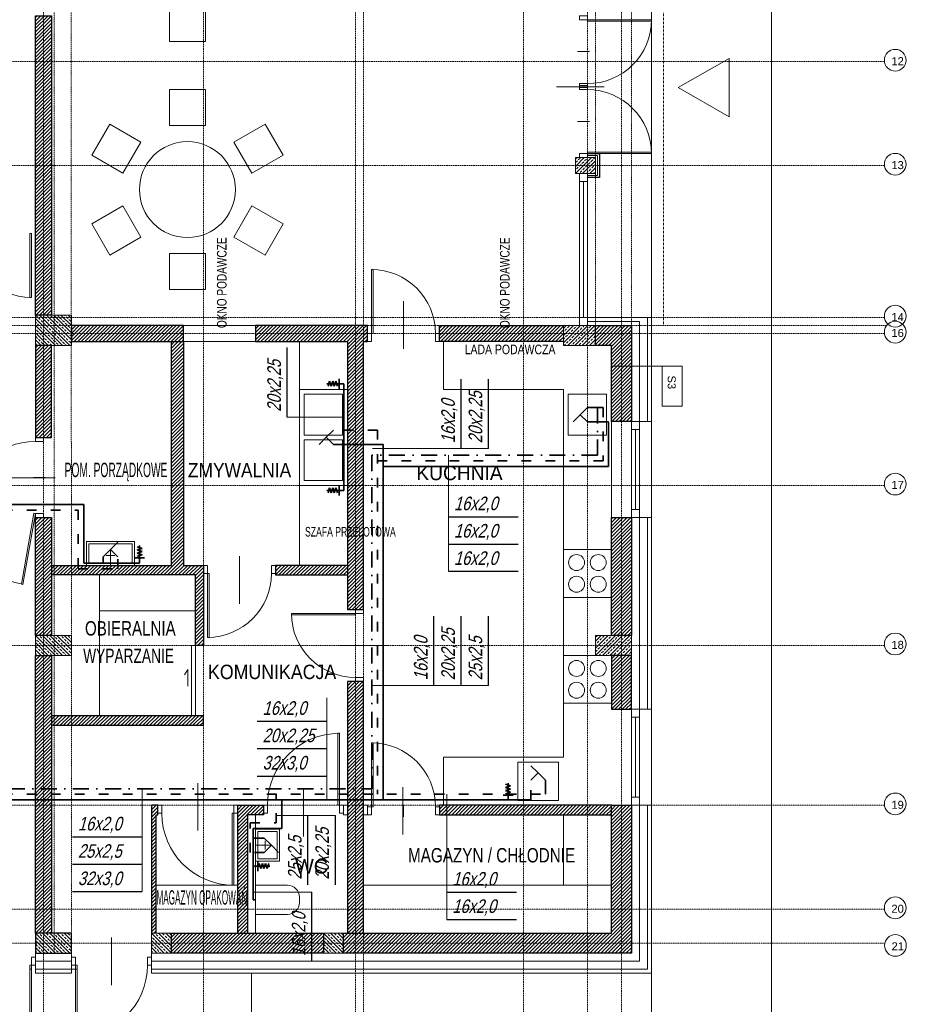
# Model space of a CAD drawing. Header units: millimetres. Extents: x 49908 to 79848, y -11883 to -3092.
# Tile 8 of 222: x 53261 to 54369, y -6676 to -5444. Entities that reach past the tile are written whole.
import ezdxf
from ezdxf.enums import TextEntityAlignment as Align

# ---------------------------------------------------------------- set-up
doc = ezdxf.new("R2010")
doc.units = ezdxf.units.MM
for name, pattern in [('0.5_0.5', [10, 5, -5]), ('ACAD_ISO03W100', [30, 12, -18]), ('AUSGEZOGEN', [0]), ('DASHDOT', [1, 0.5, -0.25, 0, -0.25]), ('DASHED', [19.05, 12.7, -6.35])]:
    doc.linetypes.add(name, pattern=pattern)
doc.layers.get('0').update_dxf_attribs({"color": 9, "lineweight": 9})
for name, color, linetype, lineweight in [('A opis', 9, 'Continuous', 13), ('A stolarka', 9, 'Continuous', 9), ('A wyp ruchome', 9, 'Continuous', 9), ('A_CIENKA', 9, 'Continuous', 9), ('A_HATCH', 9, 'Continuous', 9), ('A_IZOLACJA', 9, 'ZIGZAG', 9), ('A_KONSTRUKCJA', 9, 'Continuous', 25), ('A_MUROWANE', 9, 'Continuous', 25), ('A_OSIE', 9, 'DASHDOT', 9), ('A_PRZERYW', 9, 'DASHED', 9), ('A_WIDOK', 9, 'Continuous', 9), ('S_Woda', 4, 'Continuous', 35), ('\x9dciany', 9, 'Continuous', 9)]:
    doc.layers.add(name, color=color, linetype=linetype, lineweight=lineweight)
doc.layers.add('A_WYMIAR', color=9, linetype='Continuous', lineweight=5, transparency=0.2)
doc.layers.add('S_Opis - woda', color=2, linetype='Continuous')
doc.styles.add('Arial', font='arial.ttf')
doc.styles.add('Arial CE', font='arial.ttf')
doc.styles.add('ROMANS', font='romanpl.shx', dxfattribs={"bigfont": 'romanbigpl.shx'})
doc.linetypes.add('ZIGZAG', pattern='A,0.00254,-5.08,[131,ltypeshp.shx,S=5.08,R=0,X=-5.08,Y=0],-10.16,[131,ltypeshp.shx,S=5.08,R=180,X=5.08,Y=0],-5.08', length=20.32254)
pattern_1 = [(45, (0, -25), (-4.49012806, 4.49012806), []), (45, (4.49, -25), (-4.49012806, 4.49012806), [3.175, -1.5875])]

msp = doc.modelspace()

# ---------------------------------------------------------------- hatches: boundary and pattern name
at = {"lineweight": 5, "ltscale": 0.25}
h = msp.add_hatch(dxfattribs=at)
h.set_pattern_fill('ANSI33', color=256, angle=180, style=0)
h.set_pattern_definition([(225, (53980.4694, -5611.6265), (4.4901, -4.4901), []), (225, (53975.979, -5611.6265), (4.4901, -4.4901), [3.175, -1.5875])])
h.paths.add_polyline_path([(53980.5, -5636.6), (53980.5, -5616.6), (53955.5, -5616.6), (53955.5, -5636.6)])
h = msp.add_hatch(dxfattribs=at)
h.set_pattern_fill('ANSI33', color=256, angle=90, style=0)
h.set_pattern_definition([(135, (53305.4694, -5851.6265), (-4.4901, -4.4901), []), (135, (53305.4694, -5847.1363), (-4.4901, -4.4901), [3.175, -1.5875])])
h.paths.add_polyline_path([(53280.5, -5851.6), (53325.5, -5851.6), (53325.5, -5813.6), (53280.5, -5813.6)])
h = msp.add_hatch(dxfattribs=at)
h.set_pattern_fill('ANSI33', color=256, angle=90, style=0)
h.set_pattern_definition(pattern_1)
h.paths.add_polyline_path([(53980.5, -5851.6), (53940.5, -5851.6), (53940.5, -5826.6), (53980.5, -5826.6)])
h = msp.add_hatch(dxfattribs=at)
h.set_pattern_fill('ANSI33', color=256, angle=90, style=0)
h.set_pattern_definition([(135, (53305.4694, -6239.1265), (-4.4901, -4.4901), []), (135, (53305.4694, -6234.6363), (-4.4901, -4.4901), [3.175, -1.5875])])
h.paths.add_polyline_path([(53280.5, -6239.1), (53325.5, -6239.1), (53325.5, -6214.1), (53280.5, -6214.1)])
h = msp.add_hatch(dxfattribs=at)
h.set_pattern_fill('ANSI33', color=256, angle=90, style=0)
h.set_pattern_definition(pattern_1)
h.paths.add_polyline_path([(54025.5, -6239.1), (53980.5, -6239.1), (53980.5, -6214.1), (54025.5, -6214.1)])
h = msp.add_hatch(dxfattribs=at)
h.set_pattern_fill('ANSI33', color=256, angle=90, style=0)
h.set_pattern_definition([(135, (53305.4694, -6611.6265), (-4.4901, -4.4901), []), (135, (53305.4694, -6607.1363), (-4.4901, -4.4901), [3.175, -1.5875])])
h.paths.add_polyline_path([(53280.5, -6611.6), (53325.5, -6611.6), (53325.5, -6586.6), (53280.5, -6586.6)])
h = msp.add_hatch(dxfattribs=at)
h.set_pattern_fill('ANSI33', color=256, angle=90, style=0)
h.set_pattern_definition([(135, (53450.4694, -6611.6265), (-4.4901, -4.4901), []), (135, (53450.4694, -6607.1363), (-4.4901, -4.4901), [3.175, -1.5875])])
h.paths.add_polyline_path([(53425.5, -6611.6), (53450.5, -6611.6), (53450.5, -6586.6), (53425.5, -6586.6)])
h = msp.add_hatch(dxfattribs=at)
h.set_pattern_fill('ANSI33', color=256, angle=90, style=0)
h.set_pattern_definition([(135, (53665.4694, -6611.6265), (-4.4901, -4.4901), []), (135, (53665.4694, -6607.1363), (-4.4901, -4.4901), [3.175, -1.5875])])
h.paths.add_polyline_path([(53640.5, -6611.6), (53665.5, -6611.6), (53665.5, -6586.6), (53640.5, -6586.6)])
at = {"layer": 'A_HATCH', "transparency": 33554687}
h = msp.add_hatch(dxfattribs=at)
h.set_pattern_fill('ANSI31', color=256, angle=-2e-14)
h.paths.add_polyline_path([(53100.5, -6009.7), (53080.5, -6009.7), (53080.5, -6426.6), (53100.5, -6426.6)])
h.paths.add_polyline_path([(53100.5, -5426.6), (53080.5, -5426.6), (53080.5, -5486.6), (52700.5, -5486.6), (52700.5, -5439.1), (52680.5, -5439.1), (52680.5, -5566.6), (52700.5, -5566.6), (52700.5, -5506.6), (53080.5, -5506.6), (53080.5, -5566.6), (53100.5, -5566.6)])
h.paths.add_polyline_path([(53100.5, -4926.6), (53043, -4926.6), (53043, -4946.6), (53080.5, -4946.6), (53080.5, -5326.6), (53100.5, -5326.6)])
h.paths.add_polyline_path([(52943, -4926.6), (52838, -4926.6), (52838, -4946.6), (52943, -4946.6)])
h.paths.add_polyline_path([(53695.5, -5826.6), (53555.5, -5826.6), (53555.5, -5846.6), (53670.5, -5846.6), (53670.5, -6026.6), (53690.5, -6026.6), (53690.5, -5846.6), (53695.5, -5846.6)])
h.paths.add_polyline_path([(53690.5, -6026.6), (53670.5, -6026.6), (53670.5, -6126.6), (53690.5, -6126.6)])
h.paths.add_polyline_path([(53690.5, -6126.6), (53670.5, -6126.6), (53670.5, -6181.6), (53690.5, -6181.6)])
h.paths.add_polyline_path([(53940.5, -5826.6), (53790.5, -5826.6), (53790.5, -5846.6), (53940.5, -5846.6)])
h.paths.add_polyline_path([(53940.5, -5826.6), (53940.5, -5846.6)], flags=17)
h.paths.add_polyline_path([(53790.5, -5826.6), (53785.5, -5826.6), (53785.5, -5846.6), (53790.5, -5846.6)])
h.paths.add_polyline_path([(53325.5, -5826.6), (53325.5, -5846.6), (53465.5, -5846.6), (53465.5, -5826.6)])
h.paths.add_polyline_path([(53300.5, -5851.6), (53280.5, -5851.6), (53280.5, -5966.6), (53290.5, -5966.6), (53300.5, -5966.6)])
h.paths.add_polyline_path([(53300.5, -5439.1), (53280.5, -5439.1), (53280.5, -5813.6), (53300.5, -5813.6)])
h.paths.add_polyline_path([(53280.5, -5014.1), (53300.5, -5014.1), (53300.5, -4926.6), (53280.5, -4926.6)])
h.paths.add_polyline_path([(53300.5, -5039.1), (53280.5, -5039.1), (53280.5, -5414.1), (53300.5, -5414.1)])
h.paths.add_polyline_path([(52700.5, -5839.1), (52680.5, -5839.1), (52680.5, -5909.7), (52700.5, -5909.7)])
h.paths.add_polyline_path([(52700.5, -5814.1), (52700.5, -5826.6), (53080.5, -5826.6), (53080.5, -5909.7), (53100.5, -5909.7), (53100.5, -5666.6), (53080.5, -5666.6), (53080.5, -5806.6), (52700.5, -5806.6), (52700.5, -5666.6), (52680.5, -5666.6), (52680.5, -5814.1)])
h.paths.add_polyline_path([(52680.5, -5014.1), (52700.5, -5014.1), (52700.5, -4946.6), (52738, -4946.6), (52738, -4926.6), (52680.5, -4926.6)])
h.paths.add_polyline_path([(52700.5, -5039.1), (52680.5, -5039.1), (52680.5, -5314.1), (52700.5, -5314.1)])
h = msp.add_hatch(dxfattribs=at)
h.set_pattern_fill('ANSI31', color=256, angle=-2e-14)
h.paths.add_polyline_path([(54025.5, -5826.6), (53980.5, -5826.6), (53980.5, -5851.6), (54000.5, -5851.6), (54000.5, -5877.4), (54025.5, -5877.4)])
h.paths.add_polyline_path([(54025.5, -5877.4), (54000.5, -5877.4), (54000.5, -5946.6), (54025.5, -5946.6)])
h.paths.add_polyline_path([(54025.5, -5882.5), (54025.5, -5857)])
h = msp.add_hatch(dxfattribs=at)
h.set_pattern_fill('ANSI31', color=256, angle=-2e-14)
h.paths.add_polyline_path([(53465.5, -5846.6), (53450.5, -5846.6), (53450.5, -6126.6), (53300.5, -6126.6), (53300.5, -6138.6), (53490.5, -6138.6), (53490.5, -6126.6), (53465.5, -6126.6)])
h.paths.add_polyline_path([(53490.5, -6314.6), (53300.5, -6314.6), (53300.5, -6326.6), (53490.5, -6326.6)])
h.paths.add_polyline_path([(53490.5, -6138.6), (53480.5, -6138.6), (53480.5, -6226.6), (53490.5, -6226.6)])
h.paths.add_polyline_path([(53670.5, -6126.6), (53580.5, -6126.6), (53580.5, -6138.6), (53670.5, -6138.6)])
h.paths.add_polyline_path([(53545.5, -6438.6), (53555.5, -6438.6), (53565.5, -6438.6), (53565.5, -6426.6), (53533.5, -6426.6), (53533.5, -6586.6), (53545.5, -6586.6)])
h.paths.add_polyline_path([(53433.5, -6426.6), (53425.5, -6426.6), (53425.5, -6586.6), (53431.5, -6586.6), (53431.5, -6438.6), (53433.5, -6438.6)])
h.paths.add_polyline_path([(54000.5, -6426.6), (53785.5, -6426.6), (53785.5, -6438.6), (54000.5, -6438.6)])
h.paths.add_polyline_path([(52725.5, -6370.6), (52700.5, -6370.6), (52700.5, -6382.6), (52725.5, -6382.6)])
h.paths.add_polyline_path([(52835.5, -6370.6), (52830.5, -6370.6), (52820.5, -6370.6), (52815.5, -6370.6), (52815.5, -6382.6), (52835.5, -6382.6)])
h.paths.add_polyline_path([(52965.5, -6370.6), (52925.5, -6370.6), (52925.5, -6382.6), (52965.5, -6382.6)])
h.paths.add_polyline_path([(53080.5, -6370.6), (53055.5, -6370.6), (53055.5, -6382.6), (53080.5, -6382.6)])
h.paths.add_polyline_path([(52960.5, -6225.6), (52950.5, -6225.6), (52950.5, -6370.6), (52960.5, -6370.6)])
h.paths.add_polyline_path([(53080.5, -6198.6), (52700.5, -6198.6), (52700.5, -6210.6), (53080.5, -6210.6)])
h.paths.add_polyline_path([(52960.5, -6210.6), (52950.5, -6210.6), (52950.5, -6225.6), (52960.5, -6225.6)])
h.paths.add_polyline_path([(52960.5, -6183.6), (52950.5, -6183.6), (52950.5, -6198.6), (52960.5, -6198.6)])
h.paths.add_polyline_path([(52960.5, -6038.6), (52950.5, -6038.6), (52950.5, -6183.6), (52960.5, -6183.6)])
h.paths.add_polyline_path([(52965.5, -6026.6), (52925.5, -6026.6), (52925.5, -6038.6), (52965.5, -6038.6)])
h.paths.add_polyline_path([(53080.5, -6026.6), (53055.5, -6026.6), (53055.5, -6038.6), (53080.5, -6038.6)])
h.paths.add_polyline_path([(52835.5, -6026.6), (52815.5, -6026.6), (52815.5, -6038.6), (52820.5, -6038.6), (52830.5, -6038.6), (52835.5, -6038.6)])
h.paths.add_polyline_path([(52725.5, -6026.6), (52700.5, -6026.6), (52700.5, -6038.6), (52725.5, -6038.6)])
h.paths.add_polyline_path([(52830.5, -6038.6), (52820.5, -6038.6), (52820.5, -6183.6), (52830.5, -6183.6), (52830.5, -6183.6)])
h.paths.add_polyline_path([(52830.5, -6183.6), (52820.5, -6183.6), (52820.5, -6198.6), (52830.5, -6198.6)])
h.paths.add_polyline_path([(52830.5, -6210.6), (52820.5, -6210.6), (52820.5, -6370.6), (52830.5, -6370.6)])
h = msp.add_hatch(dxfattribs=at)
h.set_pattern_fill('ANSI31', color=256, angle=-2e-14)
h.paths.add_polyline_path([(53300.5, -6066.6), (53280.5, -6066.6), (53280.5, -6214.1), (53300.5, -6214.1)])
h = msp.add_hatch(dxfattribs=at)
h.set_pattern_fill('ANSI31', color=256, angle=-2e-14)
h.paths.add_polyline_path([(54025.5, -6214.1), (54025.5, -6066.6), (54000.5, -6066.6), (54000.5, -6214.1)])
h.paths.add_polyline_path([(54025.5, -6306.6), (54025.5, -6239.1), (54000.5, -6239.1), (54000.5, -6306.6)])
h = msp.add_hatch(dxfattribs=at)
h.set_pattern_fill('ANSI31', color=256, angle=-2e-14)
h.paths.add_polyline_path([(53100.5, -6526.6), (53080.5, -6526.6), (53080.5, -6586.6), (53100.5, -6586.6)])
h.paths.add_polyline_path([(53300.5, -6239.1), (53280.5, -6239.1), (53280.5, -6586.6), (53300.5, -6586.6)])
h.paths.add_polyline_path([(53690.5, -6271.6), (53680.5, -6271.6), (53670.5, -6271.6), (53670.5, -6586.6), (53690.5, -6586.6)])
h = msp.add_hatch(dxfattribs=at)
h.set_pattern_fill('ANSI31', color=256, angle=-2e-14)
h.paths.add_polyline_path([(54025.5, -6426.6), (54000.5, -6426.6), (54000.5, -6586.6), (53665.5, -6586.6), (53665.5, -6611.6), (54025.5, -6611.6)])
h = msp.add_hatch(dxfattribs=at)
h.set_pattern_fill('ANSI31', color=256, angle=-2e-14)
h.paths.add_polyline_path([(53640.5, -6611.6), (53640.5, -6586.6), (53450.5, -6586.6), (53450.5, -6611.6)])

# ---------------------------------------------------------------- linework, layer by layer
for p, q in [((53273.5, -6626.6), (53280.5, -6626.6)), ((53550.5, -6786.6), (53550.5, -6636.6)), ((54050.5, -6786.6), (54050.5, -6636.6))]:
    msp.add_line(p, q)
for points in [[(53980.5, -5636.6), (53980.5, -5616.6), (53955.5, -5616.6), (53955.5, -5636.6)], [(53280.5, -5851.6), (53325.5, -5851.6), (53325.5, -5813.6), (53280.5, -5813.6)], [(53980.5, -5851.6), (53940.5, -5851.6), (53940.5, -5826.6), (53980.5, -5826.6)], [(53280.5, -6239.1), (53325.5, -6239.1), (53325.5, -6214.1), (53280.5, -6214.1)], [(54025.5, -6239.1), (53980.5, -6239.1), (53980.5, -6214.1), (54025.5, -6214.1)], [(53280.5, -6611.6), (53325.5, -6611.6), (53325.5, -6586.6), (53280.5, -6586.6)], [(53425.5, -6611.6), (53450.5, -6611.6), (53450.5, -6586.6), (53425.5, -6586.6)], [(53640.5, -6611.6), (53665.5, -6611.6), (53665.5, -6586.6), (53640.5, -6586.6)]]:
    msp.add_lwpolyline(points, close=True)
at = {"ltscale": 0.5}
for points in [[(54000.5, -5946.6), (54000.5, -6066.6)], [(53280.5, -6636.6), (53280.5, -6611.6)], [(53425.5, -6636.6), (53425.5, -6611.6)]]:
    msp.add_lwpolyline(points, dxfattribs=at)
at = {"layer": 'A opis', "ltscale": 0.5}
for p, q in [((53991.3, -5527.9), (53931.8, -5527.9)), ((53740.5, -5855.8), (53740.5, -5796.3)), ((53245.7, -6017.1), (53305.2, -6017.1)), ((53535.5, -6174.6), (53535.5, -6115.1)), ((53661.3, -6226.6), (53720.8, -6226.6)), ((53483.5, -6398.8), (53483.5, -6458.3)), ((53615.5, -6465.6), (53615.5, -6406.1)), ((53739.9, -6463.3), (53739.9, -6403.8)), ((53375.5, -6651.4), (53375.5, -6591.9))]:
    msp.add_line(p, q, dxfattribs=at)
at = {"layer": 'A stolarka', "linetype": 'AUSGEZOGEN', "lineweight": 0}
for p, q in [((53973, -5484.1), (53958, -5484.1)), ((53973, -5571.6), (53958, -5571.6)), ((53740.5, -5834.1), (53740.5, -5849.1)), ((53278, -6016.6), (53293, -6016.6)), ((53535.5, -6139.1), (53535.5, -6124.1)), ((53678, -6226.6), (53693, -6226.6)), ((53483.5, -6439.1), (53483.5, -6424.1)), ((53615.5, -6424.1), (53615.5, -6439.1)), ((53740.5, -6426.1), (53740.5, -6441.1)), ((53375.5, -6629.1), (53375.5, -6614.1))]:
    msp.add_line(p, q, dxfattribs=at)
at = {"layer": 'A stolarka'}
for p, q in [((54025.5, -5946.6), (54025.5, -6066.6)), ((54035.5, -5946.6), (54035.5, -6066.6)), ((54030.5, -5956.6), (54030.5, -6056.6)), ((54025.5, -6306.6), (54025.5, -6426.6)), ((54030.5, -6316.6), (54030.5, -6416.6)), ((54035.5, -6306.6), (54035.5, -6426.6))]:
    msp.add_line(p, q, dxfattribs=at)
at = {"layer": 'A stolarka', "linetype": 'AUSGEZOGEN', "lineweight": 0}
for points in [[(53960.5, -5439.1), (53960.5, -5444.1), (53970.5, -5444.1), (53970.5, -5439.1)], [(53970.5, -5444.1), (53970.5, -5446.1), (54050.5, -5446.1), (54050.5, -5444.1)], [(53960.5, -5524.1), (53960.5, -5529.1), (53970.5, -5529.1), (53970.5, -5524.1)], [(53960.5, -5531.6), (53960.5, -5526.6), (53970.5, -5526.6), (53970.5, -5531.6)], [(53960.5, -5616.6), (53960.5, -5611.6), (53970.5, -5611.6), (53970.5, -5616.6)], [(53970.5, -5611.6), (53970.5, -5609.6), (54050.5, -5609.6), (54050.5, -5611.6)], [(53700.5, -5836.6), (53702.5, -5836.6), (53702.5, -5756.6), (53700.5, -5756.6)], [(53695.5, -5846.6), (53700.5, -5846.6), (53700.5, -5836.6), (53695.5, -5836.6)], [(53780.5, -5846.6), (53785.5, -5846.6), (53785.5, -5836.6), (53780.5, -5836.6)], [(53290.5, -5971.6), (53290.5, -5966.6), (53280.5, -5966.6), (53280.5, -5971.6)], [(53280.5, -6061.6), (53278.5, -6061.3), (53262.9, -6149.9), (53264.8, -6150.3)], [(53290.5, -6066.6), (53290.5, -6061.6), (53280.5, -6061.6), (53280.5, -6066.6)], [(53490.5, -6126.6), (53495.5, -6126.6), (53495.5, -6136.6), (53490.5, -6136.6)], [(53575.5, -6126.6), (53580.5, -6126.6), (53580.5, -6136.6), (53575.5, -6136.6)], [(53495.5, -6136.6), (53497.5, -6136.6), (53497.5, -6216.6), (53495.5, -6216.6)], [(53680.5, -6186.6), (53680.5, -6188.6), (53600.5, -6188.6), (53600.5, -6186.6)], [(53690.5, -6181.6), (53690.5, -6186.6), (53680.5, -6186.6), (53680.5, -6181.6)], [(53690.5, -6266.6), (53690.5, -6271.6), (53680.5, -6271.6), (53680.5, -6266.6)], [(53660.5, -6426.6), (53658.5, -6426.6), (53658.5, -6336.6), (53660.5, -6336.6)], [(53700.5, -6428.6), (53702.5, -6428.6), (53702.5, -6348.6), (53700.5, -6348.6)], [(53438.5, -6426.6), (53433.5, -6426.6), (53433.5, -6436.6), (53438.5, -6436.6)], [(53533.5, -6426.6), (53528.5, -6426.6), (53528.5, -6436.6), (53533.5, -6436.6)], [(53570.5, -6436.6), (53565.5, -6436.6), (53565.5, -6426.6), (53570.5, -6426.6)], [(53665.5, -6436.6), (53660.5, -6436.6), (53660.5, -6426.6), (53665.5, -6426.6)], [(53528.5, -6436.6), (53526.5, -6436.6), (53526.5, -6526.6), (53528.5, -6526.6)], [(53695.5, -6438.6), (53700.5, -6438.6), (53700.5, -6428.6), (53695.5, -6428.6)], [(53780.5, -6438.6), (53785.5, -6438.6), (53785.5, -6428.6), (53780.5, -6428.6)], [(53280.5, -6616.6), (53275.5, -6616.6), (53275.5, -6626.6), (53280.5, -6626.6)], [(53325.5, -6616.6), (53330.5, -6616.6), (53330.5, -6626.6), (53325.5, -6626.6)], [(53420.5, -6616.6), (53425.5, -6616.6), (53425.5, -6626.6), (53420.5, -6626.6)], [(53275.5, -6626.6), (53273.5, -6626.6), (53273.5, -6706.6), (53275.5, -6706.6)], [(53330.5, -6626.6), (53332.5, -6626.6), (53332.5, -6716.6), (53330.5, -6716.6)]]:
    msp.add_lwpolyline(points, close=True, dxfattribs=at)
at = {"layer": 'A stolarka'}
for points in [[(53970.5, -5646.6), (53970.5, -5636.6), (53960.5, -5636.6), (53960.5, -5646.6), (53970.5, -5646.6)], [(53970.5, -5826.6), (53970.5, -5636.6)], [(53960.5, -5816.6), (53960.5, -5646.6)], [(53965.5, -5816.6), (53965.5, -5646.6)], [(53970.5, -5826.6), (53970.5, -5816.6), (53960.5, -5816.6), (53960.5, -5826.6), (53970.5, -5826.6)], [(54035.5, -5956.6), (54035.5, -5946.6), (54025.5, -5946.6), (54025.5, -5956.6), (54035.5, -5956.6)], [(54035.5, -6066.6), (54035.5, -6056.6), (54025.5, -6056.6), (54025.5, -6066.6), (54035.5, -6066.6)], [(54035.5, -6316.6), (54035.5, -6306.6), (54025.5, -6306.6), (54025.5, -6316.6), (54035.5, -6316.6)], [(54035.5, -6426.6), (54035.5, -6416.6), (54025.5, -6416.6), (54025.5, -6426.6), (54035.5, -6426.6)]]:
    msp.add_lwpolyline(points, dxfattribs=at)
msp.add_lwpolyline([(53480.5, -6226.6), (53475.5, -6226.6), (53475.5, -6314.6), (53480.5, -6314.6)], close=True, dxfattribs=at)
at = {"layer": 'A stolarka', "linetype": 'AUSGEZOGEN', "lineweight": 0}
for centre, radius, start, end in [((53970.5, -5444.1), 80, 270, 360), ((53970.5, -5611.6), 80, 360, 90), ((53700.5, -5836.6), 80, 0, 90), ((53280.5, -6061.6), 90, 90, 258.7267), ((53495.5, -6136.6), 80, 270, 0), ((53680.5, -6186.6), 80, 180, 270), ((53660.5, -6426.6), 90, 90, 180), ((53700.5, -6428.6), 80, 0, 90), ((53528.5, -6436.6), 90, 180, 270), ((53275.5, -6626.6), 80, 180, 270), ((53330.5, -6626.6), 90, 270, 0)]:
    msp.add_arc(centre, radius, start, end, dxfattribs=at)
at = {"layer": 'A wyp ruchome'}
for p, q in [((53610.5, -6126.6), (53610.5, -5846.6)), ((53664.5, -5963.6), (53616.5, -5963.6)), ((53664.5, -5969.6), (53616.5, -5969.6)), ((53664.5, -5969.6), (53616.5, -5969.6)), ((53994.5, -5963.6), (53946.5, -5963.6)), ((53883.5, -6420.6), (53883.5, -6372.6)), ((53431.5, -6526.6), (53533.5, -6526.6))]:
    msp.add_line(p, q, dxfattribs=at)
for points in [[(53448, -5426.6), (53493, -5426.6), (53493, -5471.6), (53448, -5471.6), (53448, -5426.6)], [(53493, -5576.6), (53448, -5576.6), (53448, -5531.6), (53493, -5531.6), (53493, -5576.6)], [(53412.4, -5597.1), (53389.9, -5636.1), (53351, -5613.6), (53373.5, -5574.6), (53412.4, -5597.1)], [(53551, -5636.1), (53528.5, -5597.1), (53567.5, -5574.6), (53590, -5613.6), (53551, -5636.1)], [(53389.9, -5677.1), (53412.4, -5716.1), (53373.5, -5738.6), (53351, -5699.6), (53389.9, -5677.1)], [(53528.5, -5716.1), (53551, -5677.1), (53590, -5699.6), (53567.5, -5738.6), (53528.5, -5716.1)], [(53448, -5736.6), (53493, -5736.6), (53493, -5781.6), (53448, -5781.6), (53448, -5736.6)], [(53670.5, -5906.6), (53670.5, -6026.6), (53610.5, -6026.6), (53610.5, -5906.6)], [(53344.3, -6096.6), (53404.3, -6096.6), (53404.3, -6126.6), (53344.3, -6126.6)], [(53347.3, -6099.6), (53401.3, -6099.6), (53401.3, -6123.6), (53347.3, -6123.6)], [(53940.5, -6106.6), (53940.5, -6166.6), (54000.5, -6166.6), (54000.5, -6106.6)], [(53940.5, -6239.1), (53940.5, -6299.1), (54000.5, -6299.1), (54000.5, -6239.1)], [(53585.5, -6496.6), (53585.5, -6456.6), (53555.5, -6456.6), (53555.5, -6496.6)], [(53582.5, -6493.6), (53582.5, -6459.6), (53558.5, -6459.6), (53558.5, -6493.6)]]:
    msp.add_lwpolyline(points, close=True, dxfattribs=at)
for points in [[(53790.5, -5846.6), (53790.5, -5906.6), (53940.5, -5906.6), (53940.5, -6026.6), (53940.5, -6026.6), (53940.5, -6366.6)], [(53616.5, -5963.6), (53616.5, -5912.6), (53664.5, -5912.6), (53664.5, -5963.6)], [(53946.5, -5963.6), (53946.5, -5912.6), (53994.5, -5912.6), (53994.5, -5963.6)], [(53664.5, -5969.6), (53664.5, -6020.6), (53616.5, -6020.6), (53616.5, -5969.6)], [(53360.5, -6138.6), (53360.5, -6314.6)], [(53360.5, -6183.6), (53480.5, -6183.6)], [(53471.2, -6277.6), (53471.2, -6256.7), (53467, -6263.4)], [(53940.5, -6366.6), (53790.5, -6366.6), (53790.5, -6366.6), (53790.5, -6426.6)], [(53883.5, -6372.6), (53934.5, -6372.6), (53934.5, -6420.6), (53883.5, -6420.6)], [(53545.5, -6586.6), (53555.5, -6586.6), (53555.5, -6438.6), (53545.5, -6438.6)], [(53940.5, -6438.6), (53940.5, -6526.6)], [(53690.5, -6526.6), (53690.5, -6526.6), (54000.5, -6526.6)]]:
    msp.add_lwpolyline(points, dxfattribs=at)
at = {"layer": 'A wyp ruchome', "color": 8, "linetype": 'AUSGEZOGEN', "lineweight": 0}
for points in [[(53374.3, -6126.6), (53374.3, -6106.6)], [(53368.9, -6114.3), (53379.6, -6114.3)], [(53555.5, -6476.6), (53575.5, -6476.6)], [(53567.8, -6482), (53567.8, -6471.2)]]:
    msp.add_lwpolyline(points, dxfattribs=at)
at = {"layer": 'A wyp ruchome'}
msp.add_lwpolyline([(53555.5, -6563.1), (53595.5, -6563.1, 0.414214), (53610.5, -6548.1), (53610.5, -6541.6, 0.414205), (53595.5, -6526.6), (53555.5, -6526.6), (53555.5, -6563.1)], format="xyb", dxfattribs=at)
for centre, radius in [((53470.5, -5656.6), 60), ((53956.9, -6123), 10), ((53984.1, -6123), 10), ((53956.9, -6150.2), 10), ((53984.1, -6150.2), 10), ((53956.9, -6255.5), 10), ((53984.1, -6255.5), 10), ((53956.9, -6282.7), 10), ((53984.1, -6282.7), 10)]:
    msp.add_circle(centre, radius, dxfattribs=at)
at = {"layer": 'A_CIENKA'}
for p, q in [((53465.5, -5826.6), (53555.5, -5826.6)), ((53555.5, -5846.6), (53465.4, -5846.6))]:
    msp.add_line(p, q, dxfattribs=at)
for points in [[(54084.1, -5529.1), (54147.5, -5492.5), (54147.5, -5565.7)], [(53275.5, -5711.5), (53273.5, -5711.5), (53273.5, -5791.5), (53275.5, -5791.5)]]:
    msp.add_lwpolyline(points, close=True, dxfattribs=at)
for points in [[(54025.5, -6426.6), (54025.5, -6611.6), (53425.5, -6611.6)], [(54045.5, -6426.6), (54045.5, -6631.6), (53425.5, -6631.6)], [(53275.5, -6631.6), (53273.5, -6631.6)], [(53332.5, -6631.6), (53280.5, -6631.6)]]:
    msp.add_lwpolyline(points, dxfattribs=at)
msp.add_arc((53275.5, -5711.5), 80, 180, 270, dxfattribs=at)
at = {"layer": 'A_HATCH'}
msp.add_line((54200.5, -5416.6), (54200.5, -6936.6), dxfattribs=at)
at = {"layer": 'A_IZOLACJA', "ltscale": 0.005}
msp.add_lwpolyline([(53970.5, -5614.1), (53983, -5614.1), (53983, -5639.1), (53970.5, -5639.1)], dxfattribs=at)
at = {"layer": 'A_IZOLACJA', "ltscale": 0.015}
for points in [[(53970.5, -5821.6), (54035.5, -5821.6), (54035.5, -5946.6)], [(54035.5, -6066.6), (54035.5, -6306.6)], [(54035.5, -6426.6), (54035.5, -6621.6), (53425.5, -6621.6)]]:
    msp.add_lwpolyline(points, dxfattribs=at)
at = {"layer": 'A_IZOLACJA', "ltscale": 0.01}
msp.add_lwpolyline([(53325.5, -6621.6), (53280.5, -6621.6)], dxfattribs=at)
at = {"layer": 'A_KONSTRUKCJA'}
msp.add_lwpolyline([(53970.5, -5611.6), (53985.5, -5611.6), (53985.5, -5641.6), (53970.5, -5641.6)], dxfattribs=at)
msp.add_lwpolyline([(53280.5, -6586.6), (53280.5, -6611.6), (53325.5, -6611.6), (53325.5, -6586.6)], close=True, dxfattribs=at)
at = {"layer": 'A_MUROWANE'}
for points in [[(53300.5, -5813.6), (53280.5, -5813.6), (53280.5, -5439.1), (53300.5, -5439.1)], [(53325.5, -5826.6), (53325.5, -5846.7), (53465.4, -5846.6), (53465.5, -5826.6)], [(53555.5, -5846.6), (53670.5, -5846.6), (53670.5, -6181.6), (53690.5, -6181.6), (53690.5, -5846.6), (53695.5, -5846.6), (53695.5, -5826.6), (53555.5, -5826.6)], [(53280.5, -5966.6), (53300.5, -5966.6), (53300.5, -5851.6), (53280.5, -5851.6)], [(53280.5, -6066.6), (53300.5, -6066.6), (53300.5, -6214.1), (53280.5, -6214.1)], [(53300.5, -6586.6), (53280.5, -6586.6), (53280.5, -6239.1), (53300.5, -6239.1)], [(53640.5, -6611.6), (53450.5, -6611.6), (53450.5, -6586.6), (53640.5, -6586.6)]]:
    msp.add_lwpolyline(points, close=True, dxfattribs=at)
for points in [[(53940.5, -5846.6), (53785.5, -5846.6), (53785.5, -5826.6), (53940.5, -5826.6)], [(53465.4, -5846.6), (53465.5, -6126.6), (53490.5, -6126.6), (53490.5, -6138.6), (53490.5, -6226.6), (53480.5, -6226.6), (53480.5, -6138.6), (53480.5, -6138.6), (53300.5, -6138.6)], [(53300.5, -6126.6), (53450.5, -6126.6), (53450.5, -5846.6)], [(53670.5, -6126.6), (53580.5, -6126.6), (53580.5, -6138.6), (53670.5, -6138.6)], [(53300.5, -6326.6), (53490.5, -6326.6), (53490.5, -6314.6), (53300.5, -6314.6)], [(53431.5, -6586.6), (53431.5, -6438.6), (53433.5, -6438.6), (53433.5, -6426.6), (53425.5, -6426.6), (53425.5, -6586.6)], [(53533.5, -6586.6), (53533.5, -6426.6), (53565.5, -6426.6), (53565.5, -6438.6), (53545.5, -6438.6), (53545.5, -6586.6)]]:
    msp.add_lwpolyline(points, dxfattribs=at)
at = {"layer": 'A_MUROWANE', "ltscale": 0.5}
for points in [[(53980.5, -5826.6), (54025.5, -5826.6), (54025.5, -5946.6), (54000.5, -5946.6), (54000.5, -5851.6), (53980.5, -5851.6), (53980.5, -5826.6)], [(54000.5, -6426.6), (54025.5, -6426.6), (54025.5, -6611.6), (53665.5, -6611.6), (53665.5, -6586.6), (54000.5, -6586.6), (54000.5, -6426.6)], [(54000.5, -6426.6), (53785.5, -6426.6), (53785.5, -6426.6), (53785.5, -6438.6), (53785.5, -6438.6), (54000.5, -6438.6)]]:
    msp.add_lwpolyline(points, dxfattribs=at)
for points in [[(54025.5, -6214.1), (54000.5, -6214.1), (54000.5, -6066.6), (54025.5, -6066.6)], [(54000.5, -6306.6), (54025.5, -6306.6), (54025.5, -6239.1), (54000.5, -6239.1)], [(53690.5, -6271.6), (53670.5, -6271.6), (53670.5, -6586.6), (53690.5, -6586.6)]]:
    msp.add_lwpolyline(points, close=True, dxfattribs=at)
at = {"layer": 'A_OSIE', "ltscale": 0.3, "transparency": 33554559}
for p, q in [((53290.5, -3903), (53290.5, -7140.1)), ((53490.5, -3903), (53490.5, -7140.1)), ((53680.5, -3898.7), (53680.5, -7144.4)), ((53690.5, -3903), (53690.5, -7140.1)), ((53890.5, -3903), (53890.5, -7140.1)), ((53970.5, -3903), (53970.5, -7140.1)), ((54013, -3903), (54013, -7140.1)), ((51440.8, -5496.6), (54341.8, -5496.6)), ((54341.8, -5626.6), (51440.8, -5626.6)), ((54341.8, -5816.6), (51440.8, -5816.6)), ((54344.5, -5826.6), (51440.8, -5826.6)), ((54341.8, -5836.6), (51440.8, -5836.6)), ((54341.8, -6026.6), (51440.8, -6026.6)), ((54341.8, -6226.6), (51440.8, -6226.6)), ((54341.8, -6426.6), (51440.8, -6426.6)), ((54341.8, -6556.6), (51440.8, -6556.6)), ((51440.8, -6599.1), (54342.2, -6599.1))]:
    msp.add_line(p, q, dxfattribs=at)
at = {"layer": 'A_PRZERYW', "ltscale": 0.01}
for points in [[(54025.5, -5826.6), (54025.5, -4241.6), (53100.5, -4241.6)], [(53304.1, -6611.6), (53304.1, -4282.1)], [(53100.5, -4286.6), (53980.5, -4286.6), (53980.5, -5826.6)], [(53325.5, -6611.6), (53325, -4306.6)]]:
    msp.add_lwpolyline(points, dxfattribs=at)
at = {"layer": 'A_WIDOK', "linetype": '0.5_0.5', "ltscale": 0.02}
msp.add_line((54065.5, -4111.6), (54065.5, -5826.6), dxfattribs=at)
at = {"layer": 'A_WIDOK'}
msp.add_line((54050.5, -5816.6), (53965.5, -5816.6), dxfattribs=at)
for points in [[(54045.5, -5816.6), (54045.5, -5946.6)], [(54045.5, -6066.6), (54045.5, -6306.6)]]:
    msp.add_lwpolyline(points, dxfattribs=at)
at = {"layer": 'A_WYMIAR'}
msp.add_lwpolyline([(54000.5, -5877.4), (54089, -5877.4), (54089, -5927.4), (54069, -5927.4), (54064, -5927.4), (54064, -5877.4)], dxfattribs=at)
for centre in [(54355.3, -5494.9), (54355.3, -5624.9), (54355.3, -5814.9), (54355.3, -5834.9), (54355.3, -6024.9), (54355.3, -6224.9), (54355.3, -6424.9), (54355.3, -6554.9), (54355.5, -6601.9)]:
    msp.add_circle(centre, 13.6, dxfattribs=at)
at = {"layer": 'S_Opis - woda'}
for p, q in [((53595.3, -5941.1), (53595.3, -5854.1)), ((53812.8, -5980.5), (53812.8, -5893.5)), ((53847, -5980.5), (53847, -5893.5)), ((53797, -6065.7), (53884, -6065.7)), ((53797, -6099.9), (53884, -6099.9)), ((53797, -6134), (53884, -6134)), ((53778.7, -6276.9), (53778.7, -6189.9)), ((53812.8, -6276.9), (53812.8, -6189.9)), ((53847, -6276.9), (53847, -6189.9)), ((53557.8, -6321.6), (53644.8, -6321.6)), ((53557.8, -6355.8), (53644.8, -6355.8)), ((53557.8, -6390), (53644.8, -6390)), ((53621.2, -6526.2), (53621.2, -6439.2)), ((53655.4, -6526.2), (53655.4, -6439.2)), ((53326.9, -6466.1), (53413.9, -6466.1)), ((53326.9, -6500.3), (53413.9, -6500.3)), ((53326.9, -6534.5), (53413.9, -6534.5)), ((53626.1, -6622.1), (53626.1, -6535.1)), ((53794.8, -6535.1), (53881.8, -6535.1)), ((53794.8, -6569.3), (53881.8, -6569.3))]:
    msp.add_line(p, q, dxfattribs=at)
at = {"layer": 'S_Opis - woda', "linetype": 'Continuous', "lineweight": 0}
for p, q in [((53665.8, -5941.1), (53595.3, -5941.1)), ((53701.8, -5980.5), (53847, -5980.5)), ((53797, -5988.8), (53797, -6134)), ((53701.8, -6276.9), (53847, -6276.9)), ((53644.8, -6292.4), (53644.8, -6419.9)), ((53413.9, -6405.9), (53413.9, -6534.5)), ((53794.8, -6412.9), (53794.8, -6569.3)), ((53581.5, -6439.2), (53655.4, -6439.2)), ((53552.1, -6535.1), (53626.1, -6535.1))]:
    msp.add_line(p, q, dxfattribs=at)
at = {"layer": 'S_Woda', "color": 2, "linetype": 'Continuous'}
for p, q in [((53646.3, -5902.5), (53648.2, -5896.2)), ((53650.2, -5902.5), (53648.2, -5896.2)), ((53650.2, -5902.5), (53652.2, -5896.2)), ((53654.1, -5902.5), (53652.2, -5896.2)), ((53654.1, -5902.5), (53656.1, -5896.2)), ((53658.1, -5902.5), (53656.1, -5896.2)), ((53660, -5899.4), (53660, -5893.1)), ((53660.3, -5899.4), (53644.7, -5899.4)), ((53660, -5899.4), (53660, -5905.7)), ((53660.3, -6032.8), (53644.7, -6032.8)), ((53646.3, -6035.9), (53648.2, -6029.6)), ((53650.2, -6035.9), (53648.2, -6029.6)), ((53650.2, -6035.9), (53652.2, -6029.6)), ((53654.1, -6035.9), (53652.2, -6029.6)), ((53654.1, -6035.9), (53656.1, -6029.6)), ((53658.1, -6035.9), (53656.1, -6029.6)), ((53660, -6032.8), (53660, -6026.5)), ((53660, -6032.8), (53660, -6039.1)), ((53407.5, -6103.4), (53413.8, -6105.4)), ((53407.5, -6107.3), (53413.8, -6105.4)), ((53407.5, -6107.3), (53413.8, -6109.3)), ((53410.6, -6117.4), (53410.6, -6101.9)), ((53410.6, -6117.1), (53404.3, -6117.1)), ((53407.5, -6111.3), (53413.8, -6109.3)), ((53407.5, -6111.3), (53413.8, -6113.3)), ((53407.5, -6115.2), (53413.8, -6113.3)), ((53410.6, -6117.1), (53416.9, -6117.1)), ((53868.3, -6400.3), (53874.5, -6402.3)), ((53868.3, -6404.3), (53874.5, -6402.3)), ((53871.4, -6414.4), (53871.4, -6398.8)), ((53871.4, -6414.1), (53865.1, -6414.1)), ((53868.3, -6404.3), (53874.5, -6406.3)), ((53868.3, -6408.2), (53874.5, -6406.3)), ((53868.3, -6408.2), (53874.5, -6410.2)), ((53868.3, -6412.2), (53874.5, -6410.2)), ((53871.4, -6414.1), (53877.7, -6414.1)), ((53558.3, -6502.7), (53558.3, -6496.4)), ((53560.2, -6499.6), (53562.2, -6505.8)), ((53564.2, -6499.6), (53562.2, -6505.8)), ((53564.2, -6499.6), (53566.1, -6505.8)), ((53568.1, -6499.6), (53566.1, -6505.8)), ((53568.1, -6499.6), (53570.1, -6505.8)), ((53572.1, -6499.6), (53570.1, -6505.8)), ((53558, -6502.7), (53573.6, -6502.7)), ((53558.3, -6502.7), (53558.3, -6509))]:
    msp.add_line(p, q, dxfattribs=at)
at = {"layer": 'S_Woda'}
for p, q in [((53660.3, -5899.4), (53665.8, -5899.4)), ((53665.8, -5899.4), (53665.8, -6032.8)), ((53961.6, -5938.1), (53970.6, -5929.1)), ((53990, -5929.1), (53970.6, -5929.1)), ((53952.5, -5947.2), (53961.6, -5938.1)), ((53961.6, -5938.1), (53970.6, -5947.2)), ((53997, -5947.2), (53997, -6002.8)), ((53644.1, -5966.3), (53653.1, -5957.3)), ((53635, -5975.3), (53644.1, -5966.3)), ((53644.1, -5966.3), (53653.1, -5975.3)), ((53715.1, -5975.3), (53715.1, -6419.9)), ((53997, -6002.8), (53715.1, -6002.8)), ((53660.3, -6032.8), (53665.8, -6032.8)), ((53112.9, -6050.6), (53340.9, -6050.6)), ((53340.9, -6050.6), (53340.9, -6123.8)), ((53374.3, -6106.6), (53365.2, -6115.7)), ((53383.3, -6097.6), (53374.3, -6106.6)), ((53374.3, -6106.6), (53383.3, -6115.7)), ((53365.2, -6123.8), (53365.2, -6115.7)), ((53410.6, -6117.4), (53410.6, -6123.8)), ((53340.9, -6123.8), (53410.6, -6123.8)), ((53899.9, -6377.1), (53909, -6386.1)), ((53909, -6386.1), (53899.9, -6395.2)), ((53909, -6386.1), (53918, -6395.2)), ((53918, -6412.9), (53918, -6395.2)), ((53871.4, -6414.4), (53871.4, -6419.9)), ((53588.5, -6455.6), (53588.5, -6419.9)), ((53552.5, -6455.6), (53588.5, -6455.6)), ((53552.5, -6544.9), (53552.5, -6455.6)), ((53552.5, -6467.6), (53566.4, -6467.6)), ((53575.5, -6476.6), (53566.4, -6467.6)), ((53575.5, -6476.6), (53566.4, -6485.7)), ((53584.5, -6485.7), (53575.5, -6476.6)), ((53558, -6502.7), (53552.5, -6502.7)), ((53555.5, -6544.9), (53552.5, -6544.9))]:
    msp.add_line(p, q, dxfattribs=at)
at = {"layer": 'S_Woda', "linetype": 'DASHDOT', "ltscale": 40}
for p, q in [((53983, -5929.1), (53983, -5988.8)), ((53983, -5988.8), (53701.1, -5988.8)), ((53701.1, -5988.8), (53701.1, -6405.9)), ((53126.9, -6405.9), (53701.1, -6405.9))]:
    msp.add_line(p, q, dxfattribs=at)
at = {"layer": 'S_Woda', "linetype": 'ACAD_ISO03W100'}
for p, q in [((53990, -5929.1), (53990, -5995.8)), ((53708.1, -5957.3), (53653.1, -5957.3)), ((53708.1, -5957.3), (53708.1, -6412.9)), ((53990, -5995.8), (53708.1, -5995.8)), ((53899.9, -6419.9), (53899.9, -6395.2)), ((53119.9, -6412.9), (53918, -6412.9))]:
    msp.add_line(p, q, dxfattribs=at)
at = {"layer": 'S_Woda', "ltscale": 2}
for p, q in [((53970.6, -5947.2), (53997, -5947.2)), ((53653.1, -5975.3), (53715.1, -5975.3))]:
    msp.add_line(p, q, dxfattribs=at)
at = {"layer": 'S_Woda', "ltscale": 0.5}
msp.add_line((53112.9, -6419.9), (53899.9, -6419.9), dxfattribs=at)
at = {"layer": 'S_Woda', "linetype": 'ACAD_ISO03W100'}
for points in [[(53119.9, -6057.6), (53333.9, -6057.6), (53333.9, -6130.8), (53383.3, -6130.8), (53383.3, -6115.7)], [(53566.4, -6485.7), (53549, -6485.7), (53549, -6448.6), (53581.5, -6448.6), (53581.5, -6412.9)]]:
    msp.add_lwpolyline(points, dxfattribs=at)
at = {"layer": '\x9dciany'}
for p, q in [((54050.5, -4216.6), (54050.5, -5826.6)), ((54050.5, -5826.6), (54050.5, -6636.6)), ((54025.5, -5946.6), (54050.5, -5946.6)), ((54025.5, -6066.6), (54050.5, -6066.6)), ((54025.5, -6306.6), (54050.5, -6306.6)), ((54025.5, -6426.6), (54050.5, -6426.6)), ((53325.5, -6636.6), (53325.5, -6611.6)), ((53280.5, -6636.6), (53325.5, -6636.6)), ((54050.5, -6636.6), (53425.5, -6636.6))]:
    msp.add_line(p, q, dxfattribs=at)
for points in [[(53670.5, -6026.6), (53690.5, -6026.6)], [(53670.5, -6426.6), (53665.5, -6426.6), (53665.5, -6438.6), (53670.5, -6438.6)], [(53690.5, -6426.6), (53695.5, -6426.6), (53695.5, -6438.6), (53690.5, -6438.6)]]:
    msp.add_lwpolyline(points, dxfattribs=at)

# ---------------------------------------------------------------- texts
at = {"layer": 'A_WYMIAR', "char_height": 10, "attachment_point": 1, "style": 'Arial'}
for s, insert in [('12', (54350.5, -5491)), ('13', (54350.5, -5621)), ('14', (54350.5, -5811)), ('16', (54350.5, -5831)), ('17', (54350.5, -6021)), ('18', (54350.5, -6221)), ('19', (54350.5, -6421)), ('20', (54350.5, -6551)), ('21', (54350.7, -6598))]:
    msp.add_mtext_dynamic_manual_height_columns(s, width=473.698, gutter_width=1.25, heights=[0], dxfattribs=dict(at, insert=insert))
at = {"layer": 'A_WYMIAR', "insert": (54080.9, -5889.1), "char_height": 10, "attachment_point": 1, "rotation": 270, "style": 'Arial'}
msp.add_mtext_dynamic_manual_height_columns('S3', width=473.698, gutter_width=1.25, heights=[9.22], dxfattribs=at)
at = {"layer": 'S_Opis - woda', "style": 'ROMANS', "oblique": 15, "width": 0.8}
for s, p in [('20x2,25', (53578.8, -5934.4)), ('20x2,25', (53830.5, -5973.8)), ('16x2,0', (53796.3, -5973.8)), ('20x2,25', (53796.3, -6270.2)), ('16x2,0', (53762.1, -6270.2)), ('25x2,5', (53830.5, -6270.2)), ('20x2,25', (53638.9, -6519.5)), ('25x2,5', (53604.7, -6519.5)), ('16x2,0', (53609.5, -6615.3))]:
    msp.add_text(s, height=17, rotation=90, dxfattribs=at).set_placement(p, align=Align.MIDDLE_LEFT)
for s, p in [('16x2,0', (53803.7, -6049.1)), ('16x2,0', (53803.7, -6083.3)), ('16x2,0', (53803.7, -6117.5)), ('16x2,0', (53564.5, -6305)), ('20x2,25', (53564.5, -6339.2)), ('32x3,0', (53564.5, -6373.4)), ('16x2,0', (53333.6, -6449.6)), ('25x2,5', (53333.6, -6483.8)), ('32x3,0', (53333.6, -6518)), ('16x2,0', (53801.6, -6518.6)), ('16x2,0', (53801.6, -6552.8))]:
    msp.add_text(s, height=17, dxfattribs=at).set_placement(p, align=Align.MIDDLE_LEFT)
at = {"layer": '\x9dciany', "linetype": 'Continuous', "lineweight": 35, "style": 'Arial CE', "width": 0.751571}
for p, p2 in [((53519.4, -5829.8), (53519.4, -5716.4)), ((53873.2, -5829.9), (53873.2, -5716.5))]:
    msp.add_text('OKNO PODAWCZE', height=12, rotation=90, dxfattribs=at).set_placement(p, p2, align=Align.FIT)
at = {"layer": '\x9dciany', "linetype": 'Continuous', "lineweight": 35, "style": 'Arial CE'}
for s, height, width, p, p2 in [('LADA PODAWCZA', 12, 0.780402, (53817.1, -5862.5), (53930.5, -5862.5)), ('POM. PORZĄDKOWE', 18, 0.507965, (53317, -6016.2), (53445.5, -6016.2)), ('ZMYWALNIA', 18, 0.863526, (53471.1, -6016.5), (53600.2, -6016.5)), ('KUCHNIA', 18, 0.95243, (53756.7, -6020), (53864.5, -6020)), ('SZAFA PRZELOTOWA', 12, 0.644178, (53617.5, -6090.5), (53730.9, -6090.5)), ('OBIERALNIA', 18, 0.751367, (53342.4, -6214.3), (53455.8, -6214.3)), ('WYPARZANIE', 18, 0.682062, (53340.2, -6248.7), (53453.6, -6248.7)), ('KOMUNIKACJA', 18, 0.882224, (53496.2, -6268.8), (53656.5, -6268.8)), ('MAGAZYN / CHŁODNIE', 18, 0.759239, (53746.2, -6498.1), (53955.2, -6498.1)), ('WC', 18, 0.979625, (53605.2, -6512), (53646.2, -6512)), ('MAGAZYN OPAKOWAŃ', 18, 0.405827, (53431.8, -6550.9), (53545.2, -6550.9))]:
    msp.add_text(s, height=height, dxfattribs=dict(at, width=width)).set_placement(p, p2, align=Align.FIT)
at = {"layer": '\x9dciany', "style": 'Arial CE', "width": 0.979625}
msp.add_text('WC', height=18, dxfattribs=at).set_placement((53605.2, -6512), (53646.2, -6512), align=Align.FIT)

doc.saveas('drawing.dxf')
